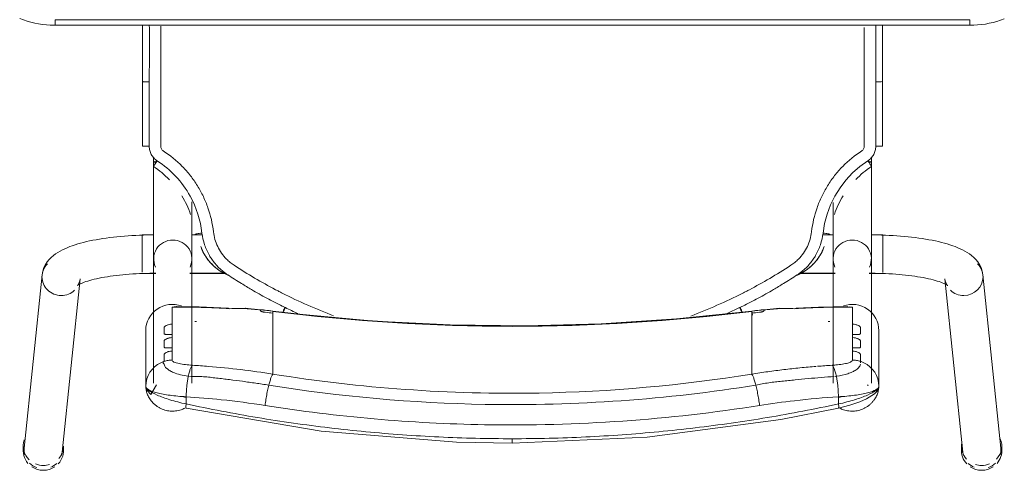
# Model space of a CAD drawing. Header units: metres. Extents: x 2.9 to 42.3, y -72.9 to -49.3.
# Tile 79 of 256: x 8.492 to 9.024, y -63.366 to -63.122. Entities that reach past the tile are written whole.
import ezdxf

# ---------------------------------------------------------------- set-up
doc = ezdxf.new("R2010")
doc.units = ezdxf.units.M
doc.layers.add('I-FURN', color=7, linetype='Continuous', lineweight=18)

# ---------------------------------------------------------------- blocks, each defined once
blk = doc.blocks.new('ConjuntoParaAlunoTamanho6 - CJA06_ConjuntoParaAlunoTamanho6-V22-2PAV')
at = {"layer": 'I-FURN', "color": 253, "true_color": 0xaaaaaa}
for p, q in [((-0.2643, 0.29456), (-0.2643, 0.29197)), ((-0.2638, 0.29312), (-0.25413, 0.19969)), ((-0.23354, 0.20182), (-0.24321, 0.29526)), ((-0.24254, 0.29197), (-0.24254, 0.29456)), ((0.24321, 0.29526), (0.23354, 0.20182)), ((0.24254, 0.29456), (0.24254, 0.29197)), ((0.25413, 0.19969), (0.2638, 0.29312)), ((0.2643, 0.29197), (0.2643, 0.29456)), ((-0.1979, 0.25969), (-0.1979, 0.22964)), ((-0.1979, 0.25969), (-0.19777, 0.25778)), ((-0.19776, 0.25773), (-0.19734, 0.2558)), ((-0.19734, 0.2558), (-0.19665, 0.25395)), ((-0.19385, 0.25812), (-0.19385, 0.19097)), ((-0.19207, 0.25896), (-0.19202, 0.25906)), ((-0.19202, 0.25906), (-0.19192, 0.25949)), ((-0.17315, 0.19097), (-0.17315, 0.25812)), ((0.17315, 0.25812), (0.17315, 0.19097)), ((0.19385, 0.19097), (0.19385, 0.25812)), ((0.19685, 0.25395), (0.19754, 0.2558)), ((0.19754, 0.2558), (0.19796, 0.25773)), ((0.19797, 0.25778), (0.1981, 0.25969)), ((0.1981, 0.22964), (0.1981, 0.25969)), ((-0.19665, 0.25395), (-0.1957, 0.25221)), ((-0.1957, 0.25221), (-0.19451, 0.25062)), ((-0.17493, 0.25435), (-0.17437, 0.25441)), ((-0.12923, 0.2438), (-0.12923, 0.25317)), ((0.12943, 0.2438), (0.12943, 0.25317)), ((0.17457, 0.25441), (0.17513, 0.25435)), ((0.19471, 0.25062), (0.1959, 0.25221)), ((0.1959, 0.25221), (0.19685, 0.25395)), ((-0.18366, 0.24073), (-0.18366, 0.23904)), ((-0.12923, 0.24214), (-0.12923, 0.2438)), ((-0.12923, 0.24214), (-0.12923, 0.23653)), ((0.12943, 0.24214), (0.12943, 0.2438)), ((0.12943, 0.24214), (0.12943, 0.23653)), ((0.18386, 0.23904), (0.18386, 0.24073)), ((-0.12923, 0.23653), (-0.12923, 0.23486)), ((-0.12923, 0.23486), (-0.12923, 0.22925)), ((0.12943, 0.23653), (0.12943, 0.23486)), ((0.12943, 0.23486), (0.12943, 0.22925)), ((-0.18366, 0.23345), (-0.18366, 0.23176)), ((-0.12923, 0.22925), (-0.12923, 0.22759)), ((0.12943, 0.22759), (0.12943, 0.22925)), ((0.18386, 0.23176), (0.18386, 0.23345)), ((-0.18366, 0.22617), (-0.18366, 0.21701)), ((-0.12923, 0.22759), (-0.12923, 0.22197)), ((0.12943, 0.22759), (0.12943, 0.22197)), ((0.18386, 0.21701), (0.18386, 0.22617)), ((-0.14414, 0.21757), (-0.12926, 0.21915)), ((-0.12923, 0.22197), (-0.12923, 0.22031)), ((-0.11598, 0.22048), (-0.1227, 0.21732)), ((0.12943, 0.22031), (0.12943, 0.22197)), ((0.12946, 0.21915), (0.14434, 0.21757)), ((-0.18366, 0.21701), (-0.1818, 0.21679)), ((0.17944, 0.21689), (0.18173, 0.21678)), ((-0.19271, 0.19894), (-0.2, 0.19894)), ((-0.2, 0.19844), (-0.2, 0.19411)), ((-0.19271, 0.19879), (-0.19385, 0.19879)), ((-0.19385, 0.19879), (-0.19385, 0.19845)), ((-0.19385, 0.19845), (-0.19385, 0.19764)), ((-0.15474, 0.19894), (-0.17429, 0.19894)), ((-0.15494, 0.19879), (-0.17429, 0.19879)), ((0.17429, 0.19894), (0.15474, 0.19894)), ((0.17429, 0.19879), (0.15494, 0.19879)), ((0.2, 0.19894), (0.19271, 0.19894)), ((0.19385, 0.19879), (0.19271, 0.19879)), ((0.19385, 0.19845), (0.19385, 0.19879)), ((0.19385, 0.19764), (0.19385, 0.19845)), ((0.2, 0.1938), (0.2, 0.19814)), ((-0.2, 0.19393), (-0.2, 0.18575)), ((-0.19385, 0.19367), (-0.19385, 0.1916)), ((0.19385, 0.1916), (0.19385, 0.19367)), ((0.2, 0.18573), (0.2, 0.19364)), ((-0.19385, 0.18688), (-0.19385, 0.18582)), ((0.19385, 0.18582), (0.19385, 0.18688)), ((-0.2, 0.18573), (-0.2, 0.17922)), ((-0.19385, 0.18371), (-0.19385, 0.18582)), ((0.19385, 0.18371), (0.19385, 0.18582)), ((0.2, 0.17794), (0.2, 0.1856)), ((-0.2, 0.17916), (-0.2, 0.17794)), ((-0.2, 0.17794), (-0.19377, 0.17794)), ((-0.19385, 0.17809), (-0.19385, 0.18068)), ((-0.17323, 0.17794), (-0.1676, 0.17794)), ((-0.17268, 0.17809), (-0.16757, 0.17809)), ((0.16757, 0.17809), (0.17268, 0.17809)), ((0.1676, 0.17794), (0.17323, 0.17794)), ((0.19377, 0.17794), (0.2, 0.17794)), ((0.19385, 0.17809), (0.19385, 0.18059)), ((-0.19385, 0.13857), (-0.19385, 0.13643)), ((0.19385, 0.13604), (0.19385, 0.13857)), ((-0.19983, 0.13021), (-0.19982, 0.0953)), ((0.19983, 0.13021), (0.19982, 0.0953)), ((-0.19982, 0.06488), (-0.19982, 0.0953)), ((-0.19982, 0.0953), (-0.19982, 0.09529)), ((-0.19623, 0.09556), (-0.19738, 0.09554)), ((0.19982, 0.06497), (0.19982, 0.0953)), ((0.247, 0.06497), (-0.247, 0.06497)), ((-0.247, 0.06497), (-0.247, 0.06197)), ((0.247, 0.06497), (-0.247, 0.06497)), ((0.247, 0.06497), (0.247, 0.06197))]:
    blk.add_line(p, q, dxfattribs=at)
at = {"layer": 'I-FURN', "color": 253, "true_color": 0xaaaaaa, "flags": 128}
for points in [[(0.0001, 0.2904), (-0.07267, 0.28721), (-0.14486, 0.2777), (-0.17603, 0.27161)], [(0.17623, 0.27161), (0.10331, 0.28398), (0.03018, 0.28985), (0.0001, 0.2904)], [(-0.17603, 0.27161), (-0.18218, 0.26997), (-0.18761, 0.26812), (-0.19131, 0.26652), (-0.19557, 0.2639), (-0.19708, 0.26226), (-0.19765, 0.26113), (-0.1979, 0.25971)], [(-0.17607, 0.26928), (-0.17607, 0.26831), (-0.17607, 0.26734), (-0.17607, 0.26637), (-0.17607, 0.2654)], [(0.17627, 0.2654), (0.17627, 0.26637), (0.17627, 0.26734), (0.17627, 0.26831), (0.17627, 0.26928)], [(0.1981, 0.25971), (0.19792, 0.26092), (0.19739, 0.26208), (0.1954, 0.2642), (0.19227, 0.25896)], [(-0.1979, 0.24468), (-0.1979, 0.2522), (-0.1979, 0.25971)], [(-0.1979, 0.25969), (-0.1979, 0.25218), (-0.1979, 0.24467), (-0.1979, 0.23715), (-0.1979, 0.22964)], [(0.1981, 0.25971), (0.1981, 0.2522), (0.1981, 0.24468)], [(0.1981, 0.22964), (0.1981, 0.23715), (0.1981, 0.24467), (0.1981, 0.25218), (0.1981, 0.25969)], [(-0.19451, 0.25062), (-0.19311, 0.2492), (-0.19152, 0.24799)], [(0.19172, 0.24799), (0.19331, 0.2492), (0.19471, 0.25062)], [(-0.19152, 0.24799), (-0.18977, 0.24701), (-0.1879, 0.24628)], [(-0.1879, 0.24243), (-0.1879, 0.24339), (-0.1879, 0.24435), (-0.1879, 0.24532), (-0.1879, 0.24628)], [(-0.18366, 0.24561), (-0.18366, 0.24439), (-0.18366, 0.24317), (-0.18366, 0.24195), (-0.18366, 0.24073)], [(0.18386, 0.24073), (0.18386, 0.24195), (0.18386, 0.24317), (0.18386, 0.24439), (0.18386, 0.24561)], [(0.1881, 0.24628), (0.18997, 0.24701), (0.19172, 0.24799)], [(0.1881, 0.24628), (0.1881, 0.24532), (0.1881, 0.24435), (0.1881, 0.24339), (0.1881, 0.24243)], [(-0.1879, 0.23515), (-0.1879, 0.23603), (-0.1879, 0.23692), (-0.1879, 0.2378), (-0.1879, 0.23868)], [(-0.18366, 0.23904), (-0.18366, 0.23764), (-0.18366, 0.23624), (-0.18366, 0.23485), (-0.18366, 0.23345)], [(0.18386, 0.23345), (0.18386, 0.23485), (0.18386, 0.23624), (0.18386, 0.23764), (0.18386, 0.23904)], [(0.1881, 0.23868), (0.1881, 0.2378), (0.1881, 0.23692), (0.1881, 0.23603), (0.1881, 0.23515)], [(-0.1879, 0.22787), (-0.1879, 0.22876), (-0.1879, 0.22964), (-0.1879, 0.23052), (-0.1879, 0.23141)], [(-0.18366, 0.23176), (-0.18366, 0.23036), (-0.18366, 0.22897), (-0.18366, 0.22757), (-0.18366, 0.22617)], [(0.18386, 0.22617), (0.18386, 0.22757), (0.18386, 0.22897), (0.18386, 0.23036), (0.18386, 0.23176)], [(0.1881, 0.23141), (0.1881, 0.23052), (0.1881, 0.22964), (0.1881, 0.22876), (0.1881, 0.22787)], [(-0.12926, 0.21915), (-0.08865, 0.22342), (-0.0479, 0.2261), (-0.00707, 0.22717), (0.03376, 0.22666), (0.07455, 0.22454), (0.11521, 0.22083), (0.12946, 0.21915)], [(-0.1359, 0.2187), (-0.1359, 0.21878), (-0.1359, 0.21886), (-0.1359, 0.21893), (-0.1359, 0.21901)], [(-0.12923, 0.22031), (-0.12923, 0.22007), (-0.12923, 0.21984), (-0.12923, 0.21961), (-0.12923, 0.21937)], [(0.12943, 0.21937), (0.12943, 0.21961), (0.12943, 0.21984), (0.12943, 0.22007), (0.12943, 0.22031)], [(0.1361, 0.21901), (0.1361, 0.21893), (0.1361, 0.21886), (0.1361, 0.21878), (0.1361, 0.2187)], [(-0.18111, 0.21677), (-0.16533, 0.21701), (-0.15331, 0.21761)], [(0.15351, 0.21761), (0.16928, 0.2169), (0.18131, 0.21677)], [(0.18173, 0.21678), (0.18279, 0.21686), (0.18386, 0.21701)], [(-0.23354, 0.20182), (-0.23373, 0.20287), (-0.23403, 0.20376), (-0.23437, 0.20445), (-0.23469, 0.20492), (-0.23492, 0.20521), (-0.23505, 0.20534), (-0.23507, 0.20536)], [(-0.23507, 0.20536), (-0.23501, 0.20531), (-0.23482, 0.20518), (-0.23451, 0.20499), (-0.23408, 0.20476), (-0.23355, 0.20449), (-0.23291, 0.2042), (-0.23217, 0.20389), (-0.23133, 0.20358), (-0.23041, 0.20326), (-0.22941, 0.20294), (-0.22832, 0.20262), (-0.22717, 0.2023), (-0.22594, 0.20199), (-0.22464, 0.20169), (-0.22328, 0.2014), (-0.22186, 0.20112), (-0.22039, 0.20086), (-0.21886, 0.2006), (-0.21729, 0.20036), (-0.21567, 0.20014), (-0.214, 0.19993), (-0.2123, 0.19973), (-0.21057, 0.19956), (-0.2088, 0.1994), (-0.207, 0.19926), (-0.20518, 0.19913), (-0.20334, 0.19903), (-0.20148, 0.19894), (-0.19961, 0.19888), (-0.19772, 0.19883), (-0.19583, 0.1988), (-0.19394, 0.19879), (-0.19385, 0.19879)], [(0.23507, 0.20536), (0.23501, 0.20531), (0.23482, 0.20518), (0.23451, 0.20499), (0.23408, 0.20476), (0.23355, 0.20449), (0.23291, 0.2042), (0.23217, 0.20389), (0.23133, 0.20358), (0.23041, 0.20326), (0.22941, 0.20294), (0.22832, 0.20262), (0.22717, 0.2023), (0.22594, 0.20199), (0.22464, 0.20169), (0.22328, 0.2014), (0.22186, 0.20112), (0.22039, 0.20086), (0.21886, 0.2006), (0.21729, 0.20036), (0.21567, 0.20014), (0.214, 0.19993), (0.2123, 0.19973), (0.21057, 0.19956), (0.2088, 0.1994), (0.207, 0.19926), (0.20518, 0.19913), (0.20334, 0.19903), (0.20148, 0.19894), (0.19961, 0.19888), (0.19772, 0.19883), (0.19583, 0.1988), (0.19394, 0.19879), (0.19385, 0.19879)], [(0.23354, 0.20182), (0.23373, 0.20287), (0.23403, 0.20376), (0.23437, 0.20445), (0.23469, 0.20492), (0.23492, 0.20521), (0.23505, 0.20534), (0.23507, 0.20536)], [(-0.25413, 0.19969), (-0.25375, 0.19762), (-0.25311, 0.19572), (-0.25226, 0.19403), (-0.25129, 0.19256), (-0.25023, 0.19128), (-0.24913, 0.19017), (-0.24799, 0.18919), (-0.24683, 0.18832), (-0.24563, 0.18753), (-0.24441, 0.18681), (-0.24316, 0.18615), (-0.24188, 0.18553), (-0.24055, 0.18496), (-0.23919, 0.18441), (-0.23778, 0.1839), (-0.23633, 0.18341), (-0.23483, 0.18295), (-0.2333, 0.18251), (-0.23171, 0.1821), (-0.23008, 0.1817), (-0.22841, 0.18133), (-0.2267, 0.18098), (-0.22495, 0.18064), (-0.22315, 0.18033), (-0.22132, 0.18004), (-0.21946, 0.17976), (-0.21756, 0.17951), (-0.21562, 0.17928), (-0.21366, 0.17906), (-0.21168, 0.17887), (-0.20967, 0.1787), (-0.20763, 0.17855), (-0.20558, 0.17842), (-0.20352, 0.17831), (-0.20144, 0.17823), (-0.19935, 0.17816), (-0.19725, 0.17811), (-0.19515, 0.17809), (-0.19385, 0.17809)], [(0.25413, 0.19969), (0.25375, 0.19762), (0.25311, 0.19572), (0.25226, 0.19403), (0.25129, 0.19256), (0.25023, 0.19128), (0.24913, 0.19017), (0.24799, 0.18919), (0.24683, 0.18832), (0.24563, 0.18753), (0.24441, 0.18681), (0.24316, 0.18615), (0.24188, 0.18553), (0.24055, 0.18496), (0.23919, 0.18441), (0.23778, 0.1839), (0.23633, 0.18341), (0.23483, 0.18295), (0.2333, 0.18251), (0.23171, 0.1821), (0.23008, 0.1817), (0.22841, 0.18133), (0.2267, 0.18098), (0.22495, 0.18064), (0.22315, 0.18033), (0.22132, 0.18004), (0.21946, 0.17976), (0.21756, 0.17951), (0.21562, 0.17928), (0.21366, 0.17906), (0.21168, 0.17887), (0.20967, 0.1787), (0.20763, 0.17855), (0.20558, 0.17842), (0.20352, 0.17831), (0.20144, 0.17823), (0.19935, 0.17816), (0.19725, 0.17811), (0.19515, 0.17809), (0.19385, 0.17809)], [(-0.19385, 0.13857), (-0.19385, 0.14057), (-0.19385, 0.14257), (-0.19385, 0.14457), (-0.19385, 0.14656), (-0.19385, 0.14855), (-0.19385, 0.15053), (-0.19385, 0.15249), (-0.19385, 0.15444), (-0.19385, 0.15637), (-0.19385, 0.15827), (-0.19385, 0.16015), (-0.19385, 0.162), (-0.19385, 0.16382), (-0.19385, 0.1656), (-0.19385, 0.16735), (-0.19385, 0.16905), (-0.19385, 0.17071), (-0.19385, 0.17233), (-0.19385, 0.1739), (-0.19385, 0.17541), (-0.19385, 0.17687), (-0.19385, 0.17828), (-0.19385, 0.17963), (-0.19385, 0.18092), (-0.19385, 0.18215), (-0.19385, 0.18331), (-0.19385, 0.18441), (-0.19385, 0.18544), (-0.19385, 0.1864), (-0.19385, 0.18729), (-0.19385, 0.1881), (-0.19385, 0.18885), (-0.19385, 0.18951), (-0.19385, 0.19011), (-0.19385, 0.19062), (-0.19385, 0.19097)], [(-0.17315, 0.19097), (-0.17315, 0.19051), (-0.17315, 0.18998), (-0.17315, 0.18937), (-0.17315, 0.18869), (-0.17315, 0.18793), (-0.17315, 0.1871), (-0.17315, 0.18619), (-0.17315, 0.18522), (-0.17315, 0.18417), (-0.17315, 0.18306), (-0.17315, 0.18188), (-0.17315, 0.18064), (-0.17315, 0.17934), (-0.17315, 0.17798), (-0.17315, 0.17656), (-0.17315, 0.17508), (-0.17315, 0.17355), (-0.17315, 0.17198), (-0.17315, 0.17035), (-0.17315, 0.16868), (-0.17315, 0.16696), (-0.17315, 0.16521), (-0.17315, 0.16342), (-0.17315, 0.16159), (-0.17315, 0.16066)], [(0.17315, 0.16015), (0.17315, 0.162), (0.17315, 0.16382), (0.17315, 0.1656), (0.17315, 0.16735), (0.17315, 0.16905), (0.17315, 0.17071), (0.17315, 0.17233), (0.17315, 0.1739), (0.17315, 0.17541), (0.17315, 0.17687), (0.17315, 0.17828), (0.17315, 0.17963), (0.17315, 0.18092), (0.17315, 0.18215), (0.17315, 0.18331), (0.17315, 0.18441), (0.17315, 0.18544), (0.17315, 0.1864), (0.17315, 0.18729), (0.17315, 0.1881), (0.17315, 0.18885), (0.17315, 0.18951), (0.17315, 0.19011), (0.17315, 0.19062), (0.17315, 0.19097)], [(0.19385, 0.19097), (0.19385, 0.19051), (0.19385, 0.18998), (0.19385, 0.18937), (0.19385, 0.18869), (0.19385, 0.18793), (0.19385, 0.1871), (0.19385, 0.18619), (0.19385, 0.18522), (0.19385, 0.18417), (0.19385, 0.18306), (0.19385, 0.18188), (0.19385, 0.18064), (0.19385, 0.17934), (0.19385, 0.17798), (0.19385, 0.17656), (0.19385, 0.17508), (0.19385, 0.17355), (0.19385, 0.17198), (0.19385, 0.17035), (0.19385, 0.16868), (0.19385, 0.16696), (0.19385, 0.16521), (0.19385, 0.16342), (0.19385, 0.16159), (0.19385, 0.15974), (0.19385, 0.15785), (0.19385, 0.15594), (0.19385, 0.15401), (0.19385, 0.15206), (0.19385, 0.15009), (0.19385, 0.14811), (0.19385, 0.14612), (0.19385, 0.14413), (0.19385, 0.14213), (0.19385, 0.14013), (0.19385, 0.13857)], [(-0.16841, 0.18438), (-0.16841, 0.18437), (-0.16841, 0.18435), (-0.16841, 0.18434), (-0.16841, 0.18432)], [(0.16841, 0.18432), (0.16841, 0.18434), (0.16841, 0.18435), (0.16841, 0.18437), (0.16841, 0.18438)], [(-0.16774, 0.17706), (-0.16861, 0.17188), (-0.16997, 0.16679), (-0.17181, 0.16185), (-0.17415, 0.15713), (-0.17693, 0.15265), (-0.18013, 0.14846), (-0.18374, 0.14461), (-0.18771, 0.14113), (-0.19199, 0.13805)], [(-0.19623, 0.13025), (-0.19623, 0.12331), (-0.19623, 0.11637), (-0.19623, 0.10942), (-0.19623, 0.10249), (-0.19623, 0.09556)], [(0.19623, 0.13025), (0.19623, 0.12639), (0.19623, 0.12254), (0.19623, 0.11868), (0.19623, 0.11483), (0.19623, 0.11097), (0.19623, 0.10712), (0.19623, 0.10327), (0.19623, 0.09941), (0.19623, 0.09556)], [(-0.19738, 0.09554), (-0.19841, 0.0955), (-0.1992, 0.09544), (-0.19969, 0.09537), (-0.19982, 0.0953)], [(-0.247, 0.06497), (-0.24912, 0.06492), (-0.25124, 0.0648), (-0.25334, 0.06459), (-0.25544, 0.06429), (-0.25753, 0.06391), (-0.2596, 0.06345), (-0.26165, 0.0629), (-0.26367, 0.06228), (-0.26567, 0.06157)], [(0.2662, 0.06136), (0.26421, 0.06209), (0.2622, 0.06274), (0.26015, 0.06331), (0.25809, 0.06379), (0.25601, 0.0642), (0.25391, 0.06451), (0.25181, 0.06475), (0.24969, 0.0649), (0.24757, 0.06496), (0.247, 0.06497)], [(0.247, 0.06197), (0.1235, 0.06197), (0, 0.06197), (-0.1235, 0.06197), (-0.247, 0.06197)], [(-0.247, 0.06197), (-0.1235, 0.06197), (0, 0.06197), (0.1235, 0.06197), (0.247, 0.06197)]]:
    blk.add_lwpolyline(points, dxfattribs=at)
at = {"layer": 'I-FURN', "color": 253, "true_color": 0xaaaaaa}
for centre, major_axis, ratio, start_param, end_param in [((-0.25351, 0.29419), (0.01029, 0.00107), 0.967158, 1.815725, 2.256389), ((-0.25342, 0.29456), (0.01088, 0), 0.965926, 1.570796, 2.185058), ((-0.25342, 0.29456), (0.01088, 0), 0.965926, 0.959427, 1.570796), ((-0.25351, 0.29419), (0.01029, 0.00107), 0.967158, 0.685592, 1.060105), ((0.25351, 0.29419), (-0.01029, 0.00107), 0.967158, 5.223081, 5.597593), ((0.25342, 0.29456), (0.01088, 0), 0.965926, 1.570796, 2.182166), ((0.25342, 0.29456), (-0.01088, 0), 0.965926, 4.098128, 4.712389), ((0.25351, 0.29419), (-0.01029, 0.00107), 0.967158, 4.026797, 4.46746), ((-0.25342, 0.29197), (0.01088, 0), 0.965926, 2.404268, 3.526261), ((-0.25342, 0.29456), (0.01088, 0), 0.965926, 2.438822, 3.243525), ((-0.25342, 0.29197), (0.01088, 0), 0.965926, 1.570796, 1.965237), ((-0.25342, 0.29197), (0.01088, 0), 0.965926, 1.257624, 1.559899), ((-0.25342, 0.29456), (0.01088, 0), 0.965926, 6.170166, 7.020457), ((-0.25342, 0.29197), (0.01088, 0), 0.965926, 6.182855, 7.015454), ((0.25342, 0.29456), (0.01088, 0), 0.965926, 2.404321, 3.312013), ((0.25342, 0.29197), (0.01088, 0), 0.965926, 2.446266, 3.141593), ((0.25342, 0.29197), (0.01088, 0), 0.965926, 1.581694, 1.883969), ((0.25342, 0.29197), (0.01088, 0), 0.965926, 1.176355, 1.570796), ((0.25342, 0.29197), (0.01088, 0), 0.965926, 5.959867, 7.062609), ((0.25342, 0.29456), (0.01088, 0), 0.965926, 6.052088, 6.985956), ((-0.25351, 0.29419), (0.01029, 0.00107), 0.967158, 2.780211, 3.141593), ((-0.25351, 0.29419), (0.01029, 0.00107), 0.967158, 6.18338, 6.464028), ((0.25351, 0.29419), (-0.01029, 0.00107), 0.967158, 6.102343, 6.382991), ((0.25351, 0.29419), (-0.01029, 0.00107), 0.967158, 3.141593, 3.502975), ((-0.1835, 0.22964), (-0.0144, 0), 0.978148, 0, 1.909658), ((0.0001, -0.77159), (1.0211, 0), 0.978148, 1.443771, 1.697822), ((0.0001, -0.77117), (1.0209, 0), 0.978148, 1.443771, 1.697822), ((0.1837, 0.22964), (0.0144, 0), 0.978148, 4.362105, 6.283185), ((-0.17927, 0.60128), (0.385, 0), 0.978148, 4.732926, 4.735013), ((0.17947, 0.60128), (0.385, 0), 0.978148, 4.689765, 4.691852), ((-0.17927, 0.60263), (0.395, 0), 0.978148, 4.801491, 4.822541), ((-0.17927, 0.60356), (0.395, 0), 0.978148, 4.828782, 4.839414), ((-0.17927, 0.60221), (0.3948, 0), 0.978148, 4.828842, 4.839414), ((-0.1305, 0.22908), (-0.00124, 0.00992), 0.026339, 2.463316, 2.789234), ((0.17947, 0.60356), (0.395, 0), 0.978148, 4.585364, 4.595996), ((0.17947, 0.60221), (0.3948, 0), 0.978148, 4.585364, 4.595936), ((0.17947, 0.60263), (0.395, 0), 0.978148, 4.602237, 4.623287), ((-0.17927, 0.60336), (0.395, 0), 0.978148, 4.701279, 4.780293), ((-0.14501, 0.22754), (-0.00087, 0.00996), 0.018501, 2.957526, 3.350225), ((0.14521, 0.22754), (0.00087, 0.00996), 0.018501, 2.93296, 3.325659), ((0.17947, 0.60336), (0.395, 0), 0.978148, 4.644485, 4.723499), ((-0.24383, 0.20075), (0.01029, 0.00107), 0.967158, 1.470991, 3.041787), ((-0.24383, 0.20075), (0.01029, 0.00107), 0.967158, 0.685592, 1.470991), ((0.24383, 0.20075), (-0.01029, 0.00107), 0.967158, 4.812195, 5.597593), ((0.24383, 0.20075), (-0.01029, 0.00107), 0.967158, 3.241398, 4.812195), ((-0.24383, 0.20075), (0.01029, 0.00107), 0.967158, 3.041787, 3.827185), ((0.24383, 0.20075), (-0.01029, 0.00107), 0.967158, 2.456, 3.241398), ((-0.1835, 0.19097), (0.01035, 0), 0.978148, 2.686587, 4.712389), ((-0.1835, 0.19097), (0.01035, 0), 0.978148, 4.712389, 6.738191), ((0.1835, 0.19097), (0.01035, 0), 0.978148, 2.686587, 4.712389), ((0.1835, 0.19097), (0.01035, 0), 0.978148, 4.712389, 6.738191), ((-0.1835, 0.13857), (0.01035, 0), 0.069756, 2.648425, 3.665191), ((0.1835, 0.13857), (0.01035, 0), 0.069756, 5.759587, 6.776353)]:
    blk.add_ellipse(centre, major_axis=major_axis, ratio=ratio, start_param=start_param, end_param=end_param, dxfattribs=at)
for points in [[(-0.01972, 0.28779), (-0.02633, 0.28763), (-0.03293, 0.2874), (-0.03953, 0.28708)], [(0.0001, 0.28802), (-0.00651, 0.28802), (-0.01312, 0.28795), (-0.01972, 0.28779)], [(0.0001, 0.29036), (0.0001, 0.29029), (0.0001, 0.29001), (0.0001, 0.28916), (0.0001, 0.28841), (0.0001, 0.28802)], [(0.01992, 0.28779), (0.01332, 0.28795), (0.00671, 0.28802), (0.0001, 0.28802)], [(0.03973, 0.28708), (0.03313, 0.2874), (0.02653, 0.28763), (0.01992, 0.28779)], [(-0.09864, 0.28217), (-0.10517, 0.28139), (-0.11169, 0.28054), (-0.11819, 0.27961)], [(-0.07901, 0.28427), (-0.08557, 0.28365), (-0.09211, 0.28295), (-0.09864, 0.28217)], [(-0.05929, 0.28591), (-0.06588, 0.28544), (-0.07245, 0.28489), (-0.07901, 0.28427)], [(-0.03953, 0.28708), (-0.04612, 0.28677), (-0.05271, 0.28638), (-0.05929, 0.28591)], [(0.0595, 0.28591), (0.05292, 0.28638), (0.04633, 0.28677), (0.03973, 0.28708)], [(0.07921, 0.28427), (0.07265, 0.28489), (0.06608, 0.28544), (0.0595, 0.28591)], [(0.09885, 0.28217), (0.09232, 0.28294), (0.08577, 0.28365), (0.07921, 0.28427)], [(0.11839, 0.27961), (0.11189, 0.28054), (0.10538, 0.28139), (0.09885, 0.28217)], [(-0.13762, 0.27661), (-0.14407, 0.27553), (-0.15051, 0.27438), (-0.15692, 0.27316)], [(-0.11819, 0.27961), (-0.12468, 0.27869), (-0.13116, 0.27768), (-0.13762, 0.27661)], [(0.13782, 0.27661), (0.13136, 0.27768), (0.12489, 0.27868), (0.11839, 0.27961)], [(0.15712, 0.27316), (0.15071, 0.27438), (0.14427, 0.27553), (0.13782, 0.27661)], [(-0.15692, 0.27316), (-0.16332, 0.27194), (-0.16971, 0.27065), (-0.17607, 0.26928)], [(0.17627, 0.26928), (0.16991, 0.27065), (0.16353, 0.27194), (0.15712, 0.27316)], [(0.17627, 0.26928), (0.17633, 0.26966), (0.17642, 0.27037), (0.17644, 0.2712), (0.17636, 0.27149), (0.1763, 0.27156)], [(-0.13346, 0.2701), (-0.13339, 0.26956), (-0.13324, 0.26848), (-0.133, 0.26684), (-0.13272, 0.2652), (-0.13242, 0.26359), (-0.13211, 0.26203), (-0.13178, 0.26053), (-0.13155, 0.25959), (-0.13144, 0.25914)], [(0.13164, 0.25914), (0.13175, 0.25959), (0.13198, 0.26053), (0.13231, 0.26203), (0.13262, 0.26359), (0.13292, 0.2652), (0.1332, 0.26684), (0.13344, 0.26848), (0.13359, 0.26956), (0.13366, 0.2701)], [(-0.17607, 0.2654), (-0.17914, 0.26523), (-0.18504, 0.2647), (-0.19219, 0.26337), (-0.19682, 0.26165), (-0.1979, 0.26035), (-0.1979, 0.25969)], [(-0.17609, 0.26577), (-0.1767, 0.26561), (-0.17731, 0.26545), (-0.17791, 0.26528)], [(-0.17607, 0.2654), (-0.17606, 0.26498), (-0.17604, 0.26413), (-0.17598, 0.26285), (-0.1759, 0.26156), (-0.17579, 0.26028), (-0.17566, 0.25902), (-0.17551, 0.25778), (-0.17533, 0.25659), (-0.17514, 0.25544), (-0.175, 0.25471), (-0.17493, 0.25435)], [(0.17513, 0.25435), (0.1752, 0.25471), (0.17534, 0.25544), (0.17553, 0.25659), (0.17571, 0.25778), (0.17586, 0.25902), (0.17599, 0.26028), (0.1761, 0.26156), (0.17618, 0.26285), (0.17624, 0.26413), (0.17626, 0.26498), (0.17627, 0.2654)], [(0.1981, 0.25969), (0.1981, 0.26035), (0.19703, 0.26165), (0.19239, 0.26338), (0.18523, 0.2647), (0.17934, 0.26523), (0.17627, 0.2654)], [(0.17811, 0.26528), (0.17751, 0.26545), (0.1769, 0.26561), (0.17629, 0.26577)], [(-0.12923, 0.25317), (-0.12932, 0.25327), (-0.1295, 0.25353), (-0.1298, 0.25409), (-0.13011, 0.25481), (-0.13044, 0.25568), (-0.13077, 0.2567), (-0.1311, 0.25786), (-0.13133, 0.2587), (-0.13144, 0.25914)], [(0.12943, 0.25317), (0.12952, 0.25327), (0.1297, 0.25353), (0.13, 0.25409), (0.13031, 0.25481), (0.13064, 0.25568), (0.13097, 0.2567), (0.1313, 0.25786), (0.13153, 0.2587), (0.13164, 0.25914)], [(-0.17493, 0.25435), (-0.17484, 0.25392), (-0.17465, 0.25308), (-0.17435, 0.25195), (-0.17403, 0.25093), (-0.17369, 0.25006), (-0.17335, 0.24934), (-0.173, 0.24877), (-0.17277, 0.2485), (-0.17265, 0.2484)], [(-0.15095, 0.25026), (-0.1524, 0.2501), (-0.15385, 0.24995), (-0.1553, 0.2498)], [(-0.14661, 0.25076), (-0.14806, 0.25058), (-0.14951, 0.25042), (-0.15095, 0.25026)], [(-0.14226, 0.2513), (-0.14371, 0.25111), (-0.14516, 0.25093), (-0.14661, 0.25076)], [(0.17285, 0.2484), (0.17297, 0.2485), (0.1732, 0.24877), (0.17355, 0.24934), (0.17389, 0.25006), (0.17423, 0.25093), (0.17455, 0.25195), (0.17485, 0.25308), (0.17504, 0.25392), (0.17513, 0.25435)], [(-0.1879, 0.24628), (-0.18756, 0.24617), (-0.18687, 0.24599), (-0.18581, 0.24578), (-0.18474, 0.24565), (-0.18402, 0.24561), (-0.18366, 0.24561)], [(-0.16475, 0.24895), (-0.16739, 0.24875), (-0.17002, 0.24856), (-0.17265, 0.2484)], [(-0.15964, 0.24939), (-0.16109, 0.24926), (-0.16254, 0.24913), (-0.16398, 0.24902)], [(-0.1553, 0.2498), (-0.15675, 0.24966), (-0.15819, 0.24952), (-0.15964, 0.24939)], [(0.18386, 0.24561), (0.18422, 0.24561), (0.18494, 0.24565), (0.18601, 0.24578), (0.18707, 0.24599), (0.18776, 0.24617), (0.1881, 0.24628)], [(-0.1359, 0.21901), (-0.1359, 0.21905), (-0.13586, 0.21912), (-0.13573, 0.21923), (-0.13549, 0.21935), (-0.13518, 0.21946), (-0.13479, 0.21957), (-0.13436, 0.21967), (-0.1339, 0.21974), (-0.13357, 0.21979), (-0.1334, 0.21981)], [(-0.13585, 0.2186), (-0.13587, 0.21862), (-0.13589, 0.21865), (-0.1359, 0.21868), (-0.1359, 0.2187)], [(-0.09625, 0.22184), (-0.10584, 0.21825), (-0.1152, 0.21414), (-0.12434, 0.2095)], [(-0.12335, 0.21813), (-0.12356, 0.21856), (-0.12377, 0.21898), (-0.12395, 0.21936)], [(-0.12289, 0.21723), (-0.12304, 0.21753), (-0.12319, 0.21783), (-0.12334, 0.21813)], [(0.12434, 0.2095), (0.11529, 0.21408), (0.10607, 0.21814), (0.09666, 0.22168)], [(0.11594, 0.2205), (0.11821, 0.21947), (0.12046, 0.21841), (0.1227, 0.21732)], [(0.1227, 0.21732), (0.12291, 0.21776), (0.12336, 0.21866), (0.12377, 0.21945), (0.12395, 0.2198)], [(0.12334, 0.21813), (0.12319, 0.21783), (0.12304, 0.21753), (0.12289, 0.21723)], [(0.12395, 0.21936), (0.12377, 0.21898), (0.12356, 0.21856), (0.12335, 0.21813)], [(0.1336, 0.21981), (0.13377, 0.21979), (0.1341, 0.21974), (0.13456, 0.21967), (0.13499, 0.21957), (0.13538, 0.21946), (0.13569, 0.21935), (0.13593, 0.21923), (0.13606, 0.21912), (0.1361, 0.21905), (0.1361, 0.21901)], [(0.1361, 0.2187), (0.1361, 0.21868), (0.13609, 0.21865), (0.13607, 0.21862), (0.13605, 0.2186)], [(-0.15397, 0.21772), (-0.15349, 0.21752), (-0.153, 0.21758), (-0.15247, 0.21788)], [(-0.15247, 0.21788), (-0.15113, 0.21782), (-0.1484, 0.21775), (-0.14556, 0.21776), (-0.14412, 0.21779)], [(-0.12436, 0.21651), (-0.12717, 0.21512), (-0.13276, 0.21224), (-0.13826, 0.20916), (-0.14098, 0.20758)], [(-0.1227, 0.21732), (-0.12297, 0.21719), (-0.12353, 0.21692), (-0.12408, 0.21665), (-0.12436, 0.21651)], [(0.12436, 0.21651), (0.12408, 0.21665), (0.12353, 0.21692), (0.12297, 0.21719), (0.1227, 0.21732)], [(0.14098, 0.20758), (0.13826, 0.20916), (0.13276, 0.21224), (0.12717, 0.21512), (0.12436, 0.21651)], [(0.14432, 0.21779), (0.14576, 0.21776), (0.1486, 0.21775), (0.15133, 0.21782), (0.15267, 0.21788)], [(0.15267, 0.21788), (0.1532, 0.21758), (0.15369, 0.21752), (0.15417, 0.21772)], [(-0.12798, 0.20762), (-0.13157, 0.20574), (-0.13889, 0.20168), (-0.14651, 0.19698), (-0.1504, 0.19445)], [(-0.14098, 0.20758), (-0.14188, 0.20704), (-0.14368, 0.20597), (-0.14546, 0.20487), (-0.14635, 0.20432)], [(-0.12434, 0.2095), (-0.12494, 0.2092), (-0.12615, 0.20858), (-0.12737, 0.20794), (-0.12798, 0.20762)], [(0.12798, 0.20762), (0.12738, 0.20794), (0.12617, 0.20857), (0.12495, 0.20919), (0.12434, 0.2095)], [(0.1504, 0.19445), (0.14673, 0.19684), (0.13935, 0.20142), (0.13181, 0.20561), (0.12798, 0.20762)], [(0.14635, 0.20432), (0.14546, 0.20487), (0.14368, 0.20597), (0.14188, 0.20704), (0.14098, 0.20758)], [(-0.14638, 0.20431), (-0.14762, 0.20355), (-0.1501, 0.202), (-0.15256, 0.20043), (-0.15378, 0.19963)], [(0.15378, 0.19963), (0.15256, 0.20043), (0.1501, 0.202), (0.14762, 0.20355), (0.14638, 0.20431)], [(-0.16501, 0.19076), (-0.16447, 0.19151), (-0.16331, 0.19295), (-0.16135, 0.19493), (-0.15919, 0.19669), (-0.15764, 0.19771), (-0.15683, 0.19818)], [(-0.15378, 0.19963), (-0.1555, 0.19851), (-0.15869, 0.19594), (-0.16134, 0.1928), (-0.1625, 0.1911)], [(-0.1568, 0.1982), (-0.15576, 0.1988), (-0.15475, 0.1993), (-0.15376, 0.19971)], [(0.15863, 0.1971), (0.15703, 0.19822), (0.15531, 0.19916), (0.1535, 0.1999)], [(0.15374, 0.19972), (0.15472, 0.19931), (0.15575, 0.19881), (0.1568, 0.1982)], [(0.1625, 0.1911), (0.16134, 0.1928), (0.15869, 0.19594), (0.1555, 0.19851), (0.15378, 0.19963)], [(-0.1504, 0.19445), (-0.15113, 0.19396), (-0.15256, 0.19293), (-0.15386, 0.19174), (-0.15448, 0.19112)], [(0.15448, 0.19112), (0.15386, 0.19174), (0.15256, 0.19292), (0.15114, 0.19396), (0.1504, 0.19445)], [(-0.16371, 0.18924), (-0.16479, 0.18738), (-0.16656, 0.18343), (-0.1675, 0.1792), (-0.16774, 0.17706)], [(-0.1625, 0.1911), (-0.16271, 0.1908), (-0.16313, 0.19018), (-0.16352, 0.18955), (-0.16371, 0.18924)], [(-0.15448, 0.19112), (-0.15645, 0.18912), (-0.15969, 0.18452), (-0.16124, 0.17915), (-0.16156, 0.17636)], [(0.16156, 0.17636), (0.16124, 0.17915), (0.15968, 0.18454), (0.15645, 0.18912), (0.15448, 0.19112)], [(0.16371, 0.18924), (0.16352, 0.18955), (0.16313, 0.19018), (0.16271, 0.1908), (0.1625, 0.1911)], [(0.16774, 0.17706), (0.1675, 0.1792), (0.16656, 0.18343), (0.16479, 0.18738), (0.16371, 0.18924)], [(0.16501, 0.19076), (0.16537, 0.19026), (0.16604, 0.18925), (0.16695, 0.18767), (0.16775, 0.18603), (0.1682, 0.1849), (0.16841, 0.18432)], [(-0.16774, 0.17706), (-0.16823, 0.17712), (-0.16921, 0.17725), (-0.17046, 0.17746), (-0.17128, 0.17766), (-0.17147, 0.17776), (-0.17146, 0.1778)], [(0.17146, 0.1778), (0.17147, 0.17776), (0.17128, 0.17766), (0.17046, 0.17746), (0.16921, 0.17725), (0.16823, 0.17712), (0.16774, 0.17706)], [(-0.17391, 0.16699), (-0.17512, 0.16348), (-0.17671, 0.16011), (-0.17864, 0.15696)], [(0.1786, 0.15703), (0.17667, 0.16018), (0.1751, 0.16355), (0.1739, 0.16704)], [(-0.1854, 0.14823), (-0.18797, 0.14558), (-0.19084, 0.14321), (-0.19391, 0.14119)], [(0.19391, 0.14119), (0.19084, 0.14321), (0.18795, 0.1456), (0.18537, 0.14827)], [(-0.19391, 0.14119), (-0.19393, 0.14119), (-0.19385, 0.14103), (-0.19344, 0.14033), (-0.19278, 0.13928), (-0.19225, 0.13846), (-0.19199, 0.13805)], [(0.19199, 0.13805), (0.19225, 0.13846), (0.19278, 0.13928), (0.19344, 0.14033), (0.19385, 0.14103), (0.19393, 0.14119), (0.19391, 0.14119)], [(-0.19199, 0.13805), (-0.19265, 0.13762), (-0.19383, 0.13663), (-0.19519, 0.13473), (-0.19604, 0.13255), (-0.19622, 0.13104), (-0.19623, 0.13025)], [(0.19623, 0.13025), (0.19622, 0.13104), (0.19604, 0.13255), (0.19519, 0.13473), (0.19383, 0.13663), (0.19265, 0.13762), (0.19199, 0.13805)], [(-0.19623, 0.13025), (-0.19672, 0.13025), (-0.1977, 0.13025), (-0.19891, 0.13024), (-0.19969, 0.13022), (-0.19984, 0.13021), (-0.19982, 0.1302)], [(-0.19982, 0.12147), (-0.19982, 0.12438), (-0.19982, 0.12729), (-0.19982, 0.1302)], [(-0.19982, 0.1302), (-0.19982, 0.12438), (-0.19982, 0.11273), (-0.19982, 0.1011), (-0.19982, 0.09529)], [(-0.18863, 0.13277), (-0.18884, 0.13263), (-0.18922, 0.13231), (-0.18966, 0.1317), (-0.18994, 0.13099), (-0.19, 0.1305), (-0.19, 0.13025)], [(0.19, 0.13025), (0.19, 0.1305), (0.18994, 0.13099), (0.18966, 0.1317), (0.18922, 0.13231), (0.18884, 0.13263), (0.18863, 0.13277)], [(0.19, 0.09555), (0.19, 0.09868), (0.19, 0.10482), (0.19, 0.11314), (0.19, 0.12173), (0.19, 0.1274), (0.19, 0.13025)], [(0.19982, 0.1302), (0.19984, 0.13021), (0.19969, 0.13022), (0.19891, 0.13024), (0.1977, 0.13025), (0.19672, 0.13025), (0.19623, 0.13025)], [(0.19982, 0.1302), (0.19982, 0.12729), (0.19982, 0.12438), (0.19982, 0.12147)], [(0.19982, 0.09529), (0.19982, 0.1011), (0.19982, 0.11273), (0.19982, 0.12438), (0.19982, 0.1302)], [(-0.19982, 0.09528), (-0.19982, 0.1011), (-0.19982, 0.10691), (-0.19982, 0.11273)], [(0.19982, 0.11273), (0.19982, 0.10691), (0.19982, 0.1011), (0.19982, 0.09528)], [(-0.19982, 0.09529), (-0.19982, 0.08515), (-0.19982, 0.07502), (-0.19982, 0.06488)], [(0.19623, 0.09556), (0.19662, 0.09556), (0.19701, 0.09556), (0.19738, 0.09555)], [(0.19738, 0.09555), (0.19775, 0.09554), (0.1981, 0.09553), (0.19841, 0.09551)], [(0.19982, 0.0953), (0.19982, 0.0953), (0.19982, 0.09529), (0.19982, 0.09529)], [(0.19982, 0.06497), (0.19982, 0.07507), (0.19982, 0.08518), (0.19982, 0.09529)], [(-0.19982, 0.06488), (-0.19982, 0.06837), (-0.19982, 0.07185), (-0.19982, 0.07534)], [(0.19982, 0.07534), (0.19982, 0.07188), (0.19982, 0.06842), (0.19982, 0.06497)]]:
    blk.add_open_spline(points, degree=3, dxfattribs=at)
for points, knots in [([(-0.13346, 0.2701), (-0.0847, 0.2778), (0.00519, 0.28415), (0.09466, 0.27626), (0.13366, 0.2701)], [-1, -1, -1, -1, -0.444444, 0, 0, 0, 0]), ([(-0.1979, 0.25971), (-0.1979, 0.26019), (-0.19783, 0.26127), (-0.19747, 0.26287), (-0.19695, 0.2643), (-0.19642, 0.26543), (-0.19585, 0.26637), (-0.19534, 0.26711), (-0.19492, 0.26766), (-0.19447, 0.26819), (-0.19382, 0.2689), (-0.19291, 0.26975), (-0.1919, 0.27053), (-0.19105, 0.27107), (-0.1904, 0.27144), (-0.18973, 0.27177), (-0.18883, 0.27217), (-0.18719, 0.27275), (-0.18474, 0.2732), (-0.18174, 0.27315), (-0.17906, 0.27255), (-0.17745, 0.27187), (-0.17679, 0.27153)], [0, 0, 0, 0, 0.0625, 0.125, 0.15625, 0.1875, 0.21875, 0.234375, 0.25, 0.265625, 0.28125, 0.3125, 0.34375, 0.359375, 0.375, 0.390625, 0.40625, 0.4375, 0.5, 0.5625, 0.625, 0.6721865, 0.6721865, 0.6721865, 0.6721865]), ([(-0.1761, 0.27156), (-0.17616, 0.27149), (-0.17627, 0.27106), (-0.17619, 0.27003), (-0.17607, 0.26928)], [0.625, 0.625, 0.625, 0.625, 0.75, 1, 1, 1, 1]), ([(0.17699, 0.27153), (0.17765, 0.27187), (0.17927, 0.27255), (0.18196, 0.27315), (0.18496, 0.2732), (0.18741, 0.27274), (0.18905, 0.27216), (0.18996, 0.27176), (0.19062, 0.27143), (0.19127, 0.27106), (0.19212, 0.27051), (0.19313, 0.26973), (0.19423, 0.2687), (0.19516, 0.26763), (0.19594, 0.26656), (0.1966, 0.26547), (0.19712, 0.26439), (0.19752, 0.26334), (0.1978, 0.26234), (0.19804, 0.26108), (0.1981, 0.26023), (0.1981, 0.25971)], [0.3275759, 0.3275759, 0.3275759, 0.3275759, 0.375, 0.4375, 0.5, 0.5625, 0.59375, 0.609375, 0.625, 0.640625, 0.65625, 0.6875, 0.71875, 0.75, 0.78125, 0.8125, 0.84375, 0.875, 0.90625, 0.9375, 1, 1, 1, 1]), ([(-0.1979, 0.25971), (-0.1979, 0.26034), (-0.19688, 0.26187), (-0.19282, 0.26411), (-0.18865, 0.26578), (-0.18491, 0.26704), (-0.18064, 0.26823), (-0.1776, 0.26895), (-0.17607, 0.26928)], [0, 0, 0, 0, 0.25, 0.5, 0.625, 0.75, 0.875, 1, 1, 1, 1]), ([(-0.17607, 0.2654), (-0.1682, 0.2659), (-0.154, 0.26716), (-0.13977, 0.2691), (-0.13346, 0.2701)], [-1, -1, -1, -1, -0.444444, 0, 0, 0, 0]), ([(-0.13144, 0.25914), (-0.08343, 0.26683), (0.00512, 0.27318), (0.09323, 0.26529), (0.13164, 0.25914)], [-1, -1, -1, -1, -0.444444, 0, 0, 0, 0]), ([(0.13366, 0.2701), (0.14155, 0.26885), (0.15578, 0.26699), (0.16997, 0.2658), (0.17627, 0.2654)], [-1, -1, -1, -1, -0.444444, 0, 0, 0, 0]), ([(0.17627, 0.26928), (0.1778, 0.26895), (0.18084, 0.26823), (0.1851, 0.26704), (0.18885, 0.26578), (0.19302, 0.26411), (0.19708, 0.26187), (0.1981, 0.26034), (0.1981, 0.25971)], [0, 0, 0, 0, 0.125, 0.25, 0.375, 0.5, 0.75, 1, 1, 1, 1]), ([(-0.1965, 0.2622), (-0.19671, 0.26207), (-0.1971, 0.26176), (-0.19769, 0.26096), (-0.1979, 0.26021), (-0.1979, 0.25971)], [0.75, 0.75, 0.75, 0.75, 0.8125, 0.875, 1, 1, 1, 1]), ([(-0.19421, 0.2626), (-0.1945, 0.26266), (-0.19502, 0.2627), (-0.19554, 0.2626), (-0.19576, 0.26254)], [0.5473049, 0.5473049, 0.5473049, 0.5473049, 0.625, 0.6812684, 0.6812684, 0.6812684, 0.6812684]), ([(0.12943, 0.25317), (0.08224, 0.26075), (-0.00484, 0.26702), (-0.09148, 0.25924), (-0.12923, 0.25317)], [-1, -1, -1, -1, -0.444444, 0, 0, 0, 0]), ([(0.19589, 0.26257), (0.19565, 0.26263), (0.19517, 0.26271), (0.1947, 0.26267), (0.19448, 0.26263)], [0.3140409, 0.3140409, 0.3140409, 0.3140409, 0.375, 0.4333514, 0.4333514, 0.4333514, 0.4333514]), ([(0.1981, 0.25971), (0.1981, 0.26024), (0.19787, 0.26101), (0.19723, 0.26183), (0.19682, 0.26214), (0.1966, 0.26226)], [0, 0, 0, 0, 0.125, 0.1875, 0.25, 0.25, 0.25, 0.25]), ([(-0.17381, 0.25447), (-0.17147, 0.25462), (-0.16677, 0.25497), (-0.1597, 0.25557), (-0.1538, 0.25614), (-0.14908, 0.25663), (-0.14554, 0.25703), (-0.14198, 0.25739), (-0.13843, 0.25782), (-0.13492, 0.25842), (-0.13259, 0.25889), (-0.13144, 0.25914)], [0, 0, 0, 0, 0.166667, 0.333333, 0.5, 0.583333, 0.666667, 0.75, 0.833333, 0.916667, 1, 1, 1, 1]), ([(0.13164, 0.25914), (0.13399, 0.25877), (0.13871, 0.25805), (0.14577, 0.25706), (0.15166, 0.25629), (0.15577, 0.2558), (0.15812, 0.25552), (0.15988, 0.25532), (0.16163, 0.25511), (0.16339, 0.25489), (0.16514, 0.25469), (0.16691, 0.25455), (0.16868, 0.25447), (0.17104, 0.2544), (0.17282, 0.25442), (0.17401, 0.25447)], [0, 0, 0, 0, 0.166667, 0.333333, 0.5, 0.583333, 0.625, 0.666667, 0.708333, 0.75, 0.791667, 0.833333, 0.875, 0.916667, 1, 1, 1, 1]), ([(-0.1879, 0.24778), (-0.18791, 0.24829), (-0.1875, 0.24933), (-0.18588, 0.25077), (-0.184, 0.25182), (-0.1824, 0.2525), (-0.17978, 0.25344), (-0.17715, 0.25404), (-0.17493, 0.25435)], [0, 0, 0, 0, 0.2, 0.4, 0.55, 0.625, 0.7, 1, 1, 1, 1]), ([(-0.12923, 0.25317), (-0.13213, 0.25271), (-0.13647, 0.25207), (-0.14082, 0.25148), (-0.14226, 0.2513)], [-1, -1, -1, -1, -0.8, -0.7, -0.7, -0.7, -0.7]), ([(0.12943, 0.25317), (0.13522, 0.25225), (0.14681, 0.25064), (0.16129, 0.24919), (0.16997, 0.24858), (0.17285, 0.2484)], [0, 0, 0, 0, 0.4, 0.8, 1, 1, 1, 1]), ([(0.17513, 0.25435), (0.17661, 0.25414), (0.17948, 0.25358), (0.18284, 0.25246), (0.1849, 0.25145), (0.18608, 0.25069), (0.18754, 0.24953), (0.18812, 0.24854), (0.1881, 0.24778)], [0, 0, 0, 0, 0.2, 0.4, 0.55, 0.625, 0.7, 1, 1, 1, 1]), ([(-0.1879, 0.24628), (-0.1879, 0.24644), (-0.1879, 0.2467), (-0.1879, 0.247), (-0.1879, 0.2471)], [0, 0, 0, 0, 0.4, 0.6, 0.6, 0.6, 0.6]), ([(-0.17265, 0.2484), (-0.17333, 0.24836), (-0.17532, 0.24821), (-0.17777, 0.24791), (-0.17985, 0.24753), (-0.18163, 0.2471), (-0.18322, 0.24646), (-0.18366, 0.2459), (-0.18366, 0.24561)], [-1, -1, -1, -1, -0.888889, -0.666667, -0.555556, -0.444444, -0.222222, 0, 0, 0, 0]), ([(0.17285, 0.2484), (0.17555, 0.24823), (0.17966, 0.24775), (0.18317, 0.24668), (0.18386, 0.24597), (0.18386, 0.24561)], [0, 0, 0, 0, 0.444444, 0.722222, 1, 1, 1, 1]), ([(0.1881, 0.24778), (0.18821, 0.24772), (0.18836, 0.24763), (0.18849, 0.24751), (0.18856, 0.24744), (0.1886, 0.24738), (0.18864, 0.24733), (0.1887, 0.24726), (0.18876, 0.24718), (0.1888, 0.24708), (0.18879, 0.247), (0.18877, 0.24693), (0.18873, 0.24686), (0.18866, 0.24676), (0.1885, 0.24657), (0.18828, 0.2464), (0.1881, 0.24628)], [0, 0, 0, 0, 0.166667, 0.25, 0.291667, 0.333333, 0.375, 0.416667, 0.5, 0.583333, 0.625, 0.666667, 0.708333, 0.75, 0.833333, 1, 1, 1, 1]), ([(-0.18366, 0.24073), (-0.18428, 0.24075), (-0.18512, 0.24088), (-0.18609, 0.24117), (-0.18671, 0.24142), (-0.18723, 0.2417), (-0.18762, 0.24198), (-0.18784, 0.24222), (-0.1879, 0.24236), (-0.1879, 0.24243)], [0, 0, 0, 0, 0.25, 0.375, 0.5, 0.625, 0.75, 0.875, 1, 1, 1, 1]), ([(0.1881, 0.24243), (0.1881, 0.24236), (0.18804, 0.24222), (0.18782, 0.24198), (0.18743, 0.2417), (0.18691, 0.24142), (0.18629, 0.24117), (0.18532, 0.24088), (0.18448, 0.24075), (0.18386, 0.24073)], [0, 0, 0, 0, 0.125, 0.25, 0.375, 0.5, 0.625, 0.75, 1, 1, 1, 1]), ([(-0.1879, 0.23868), (-0.1879, 0.23875), (-0.18784, 0.23885), (-0.18762, 0.23896), (-0.18723, 0.23902), (-0.18671, 0.23904), (-0.18609, 0.23904), (-0.18512, 0.23903), (-0.18428, 0.23902), (-0.18366, 0.23904)], [0, 0, 0, 0, 0.125, 0.25, 0.375, 0.5, 0.625, 0.75, 1, 1, 1, 1]), ([(-0.18366, 0.23345), (-0.18428, 0.23348), (-0.18512, 0.2336), (-0.18609, 0.23389), (-0.18671, 0.23414), (-0.18723, 0.23442), (-0.18762, 0.2347), (-0.18784, 0.23494), (-0.1879, 0.23508), (-0.1879, 0.23515)], [0, 0, 0, 0, 0.25, 0.375, 0.5, 0.625, 0.75, 0.875, 1, 1, 1, 1]), ([(0.18386, 0.23904), (0.18448, 0.23902), (0.18532, 0.23903), (0.18629, 0.23904), (0.18691, 0.23904), (0.18743, 0.23902), (0.18782, 0.23896), (0.18804, 0.23885), (0.1881, 0.23875), (0.1881, 0.23868)], [0, 0, 0, 0, 0.25, 0.375, 0.5, 0.625, 0.75, 0.875, 1, 1, 1, 1]), ([(0.1881, 0.23515), (0.1881, 0.23508), (0.18804, 0.23494), (0.18782, 0.2347), (0.18743, 0.23442), (0.18691, 0.23414), (0.18629, 0.23389), (0.18532, 0.2336), (0.18448, 0.23348), (0.18386, 0.23345)], [0, 0, 0, 0, 0.125, 0.25, 0.375, 0.5, 0.625, 0.75, 1, 1, 1, 1]), ([(-0.1879, 0.23141), (-0.1879, 0.23147), (-0.18784, 0.23158), (-0.18762, 0.23168), (-0.18723, 0.23174), (-0.18671, 0.23176), (-0.18609, 0.23176), (-0.18512, 0.23175), (-0.18428, 0.23175), (-0.18366, 0.23176)], [0, 0, 0, 0, 0.125, 0.25, 0.375, 0.5, 0.625, 0.75, 1, 1, 1, 1]), ([(0.18386, 0.23176), (0.18448, 0.23175), (0.18532, 0.23175), (0.18629, 0.23176), (0.18691, 0.23176), (0.18743, 0.23174), (0.18782, 0.23168), (0.18804, 0.23158), (0.1881, 0.23147), (0.1881, 0.23141)], [0, 0, 0, 0, 0.25, 0.375, 0.5, 0.625, 0.75, 0.875, 1, 1, 1, 1]), ([(-0.18366, 0.22617), (-0.18428, 0.2262), (-0.18512, 0.22633), (-0.18609, 0.22661), (-0.18671, 0.22687), (-0.18723, 0.22714), (-0.18762, 0.22742), (-0.18784, 0.22767), (-0.1879, 0.22781), (-0.1879, 0.22787)], [0, 0, 0, 0, 0.25, 0.375, 0.5, 0.625, 0.75, 0.875, 1, 1, 1, 1]), ([(0.1881, 0.22787), (0.1881, 0.22781), (0.18804, 0.22767), (0.18782, 0.22742), (0.18743, 0.22714), (0.18691, 0.22687), (0.18629, 0.22661), (0.18532, 0.22633), (0.18448, 0.2262), (0.18386, 0.22617)], [0, 0, 0, 0, 0.125, 0.25, 0.375, 0.5, 0.625, 0.75, 1, 1, 1, 1]), ([(-0.1334, 0.21866), (-0.1337, 0.21862), (-0.13425, 0.21856), (-0.13488, 0.2185), (-0.13529, 0.21849), (-0.13555, 0.2185), (-0.13573, 0.21853), (-0.13582, 0.21857), (-0.13585, 0.2186)], [0, 0, 0, 0, 0.25, 0.5, 0.625, 0.75, 0.875, 1, 1, 1, 1]), ([(-0.12388, 0.21967), (-0.12372, 0.21936), (-0.12333, 0.2186), (-0.12291, 0.21776), (-0.1227, 0.21732)], [0.5302375, 0.5302375, 0.5302375, 0.5302375, 0.75, 1, 1, 1, 1]), ([(0.13605, 0.2186), (0.13602, 0.21857), (0.13593, 0.21853), (0.13575, 0.2185), (0.13549, 0.21849), (0.13508, 0.2185), (0.13445, 0.21856), (0.1339, 0.21862), (0.1336, 0.21866)], [0, 0, 0, 0, 0.125, 0.25, 0.375, 0.5, 0.75, 1, 1, 1, 1]), ([(-0.15863, 0.1971), (-0.16081, 0.19558), (-0.16383, 0.19273), (-0.16686, 0.18807), (-0.16796, 0.18563), (-0.16841, 0.18438)], [0, 0, 0, 0, 0.5, 0.75, 1, 1, 1, 1]), ([(-0.1535, 0.1999), (-0.15406, 0.19967), (-0.15585, 0.19886), (-0.15753, 0.19787), (-0.15863, 0.1971)], [0.6367527, 0.6367527, 0.6367527, 0.6367527, 0.75, 1, 1, 1, 1]), ([(0.15683, 0.19818), (0.15764, 0.19771), (0.15919, 0.19669), (0.16207, 0.19434), (0.16393, 0.19226), (0.16501, 0.19076)], [0, 0, 0, 0, 0.25, 0.5, 1, 1, 1, 1]), ([(0.16841, 0.18438), (0.16796, 0.18563), (0.16686, 0.18807), (0.16383, 0.19273), (0.16081, 0.19558), (0.15863, 0.1971)], [0, 0, 0, 0, 0.25, 0.5, 1, 1, 1, 1]), ([(-0.16841, 0.18432), (-0.16799, 0.18547), (-0.16725, 0.18714), (-0.16604, 0.18925), (-0.16537, 0.19026), (-0.16501, 0.19076)], [0, 0, 0, 0, 0.5, 0.75, 1, 1, 1, 1]), ([(-0.16156, 0.17636), (-0.16208, 0.17191), (-0.16353, 0.16549), (-0.16692, 0.15729), (-0.1701, 0.15145), (-0.17391, 0.14602), (-0.17976, 0.13936), (-0.18487, 0.13521), (-0.18863, 0.13277)], [0, 0, 0, 0, 0.25, 0.375, 0.5, 0.625, 0.75, 1, 1, 1, 1]), ([(0.18863, 0.13277), (0.18486, 0.13521), (0.17974, 0.13937), (0.17389, 0.14605), (0.17007, 0.15149), (0.1669, 0.15732), (0.16353, 0.16552), (0.16208, 0.17192), (0.16156, 0.17636)], [0, 0, 0, 0, 0.25, 0.375, 0.5, 0.625, 0.75, 1, 1, 1, 1]), ([(0.16774, 0.17706), (0.16854, 0.1701), (0.17345, 0.15474), (0.18461, 0.14281), (0.19199, 0.13805)], [0, 0, 0, 0, 0.444444, 1, 1, 1, 1]), ([(-0.19, 0.13025), (-0.19, 0.12863), (-0.19, 0.12547), (-0.19, 0.12092), (-0.19, 0.1173), (-0.19, 0.1145), (-0.19, 0.11243), (-0.19, 0.11052), (-0.19, 0.10828), (-0.19, 0.10624), (-0.19, 0.10408), (-0.19, 0.10228), (-0.19, 0.10023), (-0.19, 0.09774), (-0.19, 0.09515), (-0.19, 0.09189), (-0.19, 0.08842), (-0.19, 0.08419), (-0.19, 0.08049), (-0.19, 0.07684), (-0.19, 0.07351), (-0.19, 0.07081), (-0.19, 0.0683), (-0.19, 0.06666), (-0.19, 0.06612)], [0, 0, 0, 0, 0.03125, 0.0625, 0.09375, 0.109375, 0.125, 0.140625, 0.15625, 0.1875, 0.203125, 0.21875, 0.234375, 0.25, 0.265625, 0.28125, 0.3125, 0.328125, 0.34375, 0.359375, 0.3671875, 0.375, 0.3828125, 0.3865101, 0.3865101, 0.3865101, 0.3865101]), ([(-0.19623, 0.06488), (-0.19623, 0.06802), (-0.19623, 0.0747), (-0.19623, 0.0849), (-0.19623, 0.09203), (-0.19623, 0.09556)], [0.8397159, 0.8397159, 0.8397159, 0.8397159, 0.8888889, 0.9444444, 1, 1, 1, 1]), ([(0.19, 0.06548), (0.19, 0.06617), (0.19, 0.06811), (0.19, 0.07088), (0.19, 0.07365), (0.19, 0.07618), (0.19, 0.07838), (0.19, 0.0801), (0.19, 0.08153), (0.19, 0.08284), (0.19, 0.08398), (0.19, 0.08486), (0.19, 0.08558), (0.19, 0.08626), (0.19, 0.0868), (0.19, 0.08716), (0.19, 0.08749), (0.19, 0.08795), (0.19, 0.08848), (0.19, 0.089), (0.19, 0.08963), (0.19, 0.09074), (0.19, 0.09261), (0.19, 0.0945), (0.19, 0.09555)], [0.4659091, 0.4659091, 0.4659091, 0.4659091, 0.4772727, 0.5, 0.5227273, 0.5454545, 0.5681818, 0.5909091, 0.6136364, 0.6363636, 0.6590909, 0.6818182, 0.7045455, 0.7272727, 0.75, 0.7727273, 0.7954545, 0.8181818, 0.8409091, 0.8636364, 0.8863636, 0.9090909, 0.9545455, 1, 1, 1, 1]), ([(0.19618, 0.06498), (0.19616, 0.06721), (0.1961, 0.07741), (0.19616, 0.08755), (0.19623, 0.09556)], [0.8400419, 0.8400419, 0.8400419, 0.8400419, 0.875, 1, 1, 1, 1]), ([(0.19841, 0.09551), (0.19872, 0.09549), (0.19926, 0.09545), (0.19973, 0.09538), (0.19982, 0.09532), (0.19982, 0.0953)], [0.4, 0.4, 0.4, 0.4, 0.6, 0.8, 0.9699288, 0.9699288, 0.9699288, 0.9699288])]:
    blk.add_open_spline(points, degree=3, knots=knots, dxfattribs=at)
blk = doc.blocks.new('4 GRE - ESCOLA DE CINEMA E AUDIOVISUAL CINE REX R07_rvt-1-2PAV')
at = {"layer": 'I-FURN', "color": 253, "lineweight": 18, "true_color": 0xaaaaaa, "rotation": 180}
blk.add_blockref('ConjuntoParaAlunoTamanho6 - CJA06_ConjuntoParaAlunoTamanho6-V22-2PAV', (8.75827, -63.06045), dxfattribs=at)

msp = doc.modelspace()

# ---------------------------------------------------------------- block references
at = {"lineweight": 5}
msp.add_blockref('4 GRE - ESCOLA DE CINEMA E AUDIOVISUAL CINE REX R07_rvt-1-2PAV', (0, 0), dxfattribs=at)

doc.saveas('drawing.dxf')
